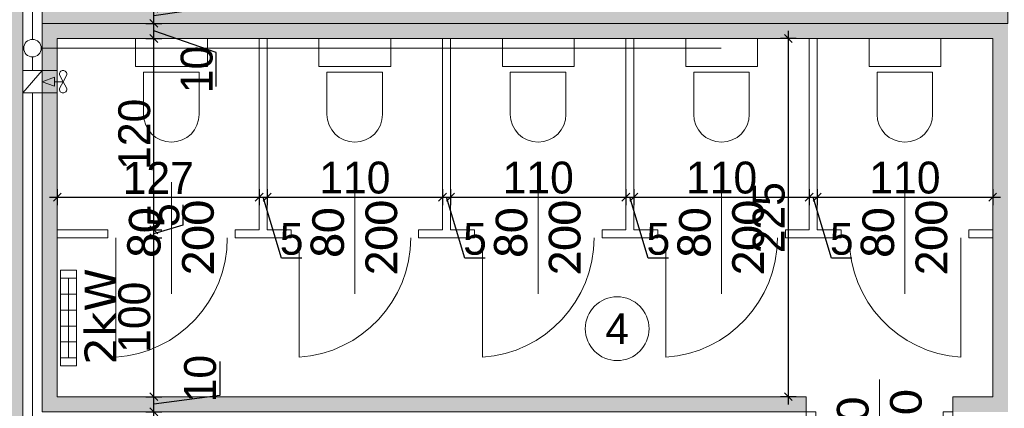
# Model space of a CAD drawing. Header units: millimetres. Extents: x 1962 to 3194, y -795 to -219.
# Tile 151 of 256: x 2515.45 to 2521.63, y -531.94 to -529.5. Entities that reach past the tile are written whole.
import ezdxf

# ---------------------------------------------------------------- set-up
doc = ezdxf.new("R2010")
doc.units = ezdxf.units.MM
doc.layers.get('0').update_dxf_attribs({"lineweight": 5})
doc.layers.get('Defpoints').update_dxf_attribs({"lineweight": 9})
for name, color, linetype, lineweight in [('A_hatch nawierzchnia', 253, 'Continuous', 9), ('A_obiekty kontenery', 152, 'Continuous', 9), ('A_obiekty kontenery izolacja', 213, 'BATTING', 9), ('A_wymiary detale', 82, 'Continuous', 9), ('A_wyposażenie armatura sanitarna', 132, 'Continuous', 9), ('A_wyposażenie grzejniki elektr.', 22, 'Continuous', 9), ('A_wyposażenie kanalizacja', 32, 'Continuous', 9), ('A_wyposażenie przegrody wew.', 143, 'Continuous', 9), ('A_wyposażenie stolarka', 16, 'Continuous', 9), ('A_wyposażenie wentylacja i klimatyzacja', 95, 'Continuous', 9)]:
    doc.layers.add(name, color=color, linetype=linetype, lineweight=lineweight)
doc.styles.get("Standard").update_dxf_attribs({"font": 'arial.ttf'})
doc.styles.add('wymiary pzt', font='txt')
doc.linetypes.add('BATTING', pattern='A,0.00254,-2.54,[134,ltypeshp.shx,S=2.54,R=0,X=-2.54,Y=0],-5.08,[134,ltypeshp.shx,S=2.54,R=180,X=2.54,Y=0],-2.54', length=10.16254)
doc.dimstyles.new('wymiary detale', dxfattribs={"dimtxt": 0.2, "dimasz": 0.05, "dimexe": 0.05, "dimexo": 0, "dimgap": 0.02, "dimtad": 1, "dimdec": 0, "dimlfac": 100, "dimzin": 0, "dimtxsty": 'wymiary pzt', "dimblk": 'OBLIQUE', "dimcen": 0.1, "dimdle": 0.05, "dimadec": 1, "dimazin": 0, "dimtfac": 1, "dimtmove": 0, "dimatfit": 3, "dimfxl": 0, "dimarcsym": 0})

# ---------------------------------------------------------------- blocks, each defined once
blk = doc.blocks.new('zw$6F2B')
at = {"layer": 'A_wyposażenie armatura sanitarna'}
blk.add_lwpolyline([(0.1735, 0.21), (0.1735, 0.475, 1), (-0.175, 0.475), (-0.175, 0.21)], format="xyb", close=True, dxfattribs=at)
blk.add_lwpolyline([(-0.225, 0.175), (0.225, 0.175), (0.225, 0), (-0.225, 0)], close=True, dxfattribs=at)
blk = doc.blocks.new('zw$7565')
at = {"layer": 'A_wyposażenie grzejniki elektr.'}
for p, q in [((0, 0.25), (0.1, 0.25)), ((0.05, 0.25), (0.05, -0.25)), ((0, 0.15), (0.1, 0.15)), ((0, 0.05), (0.1, 0.05)), ((0, -0.05), (0.1, -0.05)), ((0, -0.15), (0.1, -0.15)), ((0, -0.25), (0.1, -0.25))]:
    blk.add_line(p, q, dxfattribs=at)
blk.add_lwpolyline([(0, -0.3), (0.1, -0.3), (0.1, 0.3), (0, 0.3)], close=True, dxfattribs=at)
at = {"layer": 'A_wyposażenie grzejniki elektr.', "insert": (0.2512, 0.01), "char_height": 0.2, "width": 0.872235, "attachment_point": 5, "rotation": 90, "style": 'wymiary pzt'}
blk.add_mtext('{\\fVerdana|b0|i0|c238|p34;2kW}', dxfattribs=at)
blk = doc.blocks.new('zw$9A54')
at = {"layer": 'A_wyposażenie stolarka'}
blk.add_line((-0.46, -0.3), (-0.46, 0.3), dxfattribs=at)
for points in [[(-0.92, 0), (-0.86, 0), (-0.86, 0.096), (-0.92, 0.096)], [(-0.06, 0), (0, 0), (0, 0.096), (-0.06, 0.096)]]:
    blk.add_lwpolyline(points, close=True, dxfattribs=at)
at = {"layer": 'A_wyposażenie stolarka', "const_width": 0.01}
blk.add_lwpolyline([(-0.06, 0), (-0.06, -0.8)], dxfattribs=at)
at = {"layer": 'A_wyposażenie stolarka'}
blk.add_arc((-0.06, 0), 0.8, 180, 270, dxfattribs=at)
at = {"layer": 'A_wyposażenie stolarka', "insert": (-0.46, 0), "char_height": 0.2, "width": 0.488349, "attachment_point": 5, "rotation": 90, "style": 'wymiary pzt'}
blk.add_mtext('{\\fCalibri|b0|i0|c238|p34;\\W0.90929; }{\\fCalibri|b0|i0|c238|p34;80}\\P{\\fCalibri|b0|i0|c238|p34;200}', dxfattribs=at)
blk = doc.blocks.new('zw$F1E6')
at = {"layer": 'A_wyposażenie stolarka'}
for p, q in [((0.4, -0.35), (0.4, 0.35)), ((0.05, 0), (0.05, -0.7483))]:
    blk.add_line(p, q, dxfattribs=at)
blk.add_arc((0, 0), 0.75, 273.82255, 0, dxfattribs=at)
at = {"layer": 'A_wyposażenie stolarka', "insert": (0.4, 0), "char_height": 0.2, "width": 0.488349, "attachment_point": 5, "rotation": 90, "style": 'wymiary pzt'}
blk.add_mtext('{\\fCalibri|b0|i0|c238|p34;\\W0.90929; }{\\fCalibri|b0|i0|c238|p34;80}\\P{\\fCalibri|b0|i0|c238|p34;200}', dxfattribs=at)
blk = doc.blocks.new('zw$7A52')
at = {"layer": 'A_wyposażenie stolarka'}
for p, q in [((-0.4, -0.35), (-0.4, 0.35)), ((-0.05, 0), (-0.05, -0.7483))]:
    blk.add_line(p, q, dxfattribs=at)
blk.add_arc((0, 0), 0.75, 180, 266.17745, dxfattribs=at)
at = {"layer": 'A_wyposażenie stolarka', "insert": (-0.4, 0), "char_height": 0.2, "width": 0.488349, "attachment_point": 5, "rotation": 90, "style": 'wymiary pzt'}
blk.add_mtext('{\\fCalibri|b0|i0|c238|p34;\\W0.90929; }{\\fCalibri|b0|i0|c238|p34;80}\\P{\\fCalibri|b0|i0|c238|p34;200}', dxfattribs=at)
blk = doc.blocks.new('zw$F88C')
at = {"layer": 'A_wyposażenie wentylacja i klimatyzacja'}
h = blk.add_hatch(color=256, dxfattribs=at)
h.dxf.hatch_style = 1
h.paths.add_polyline_path([(0.0417, 0.0187), (0.07, 0.0187), (0.0983, 0.0187), (0.07, 0.096)])
for p, q in [((0, 0.096), (0.14, 0.216)), ((0, 0.096), (0.14, 0.096)), ((0.07, -0.036), (0.07, 0.0187)), ((0.07, -0.036), (0.0305, -0.0154)), ((0.07, -0.036), (0.0305, -0.0566)), ((0.07, -0.036), (0.1095, -0.0154)), ((0.07, -0.036), (0.1095, -0.0566))]:
    blk.add_line(p, q, dxfattribs=at)
blk.add_lwpolyline([(0, 0.216), (0.14, 0.216), (0.14, 0), (0, 0)], close=True, dxfattribs=at)
for points in [[(0.07, 0.096), (0.0417, 0.0187), (0.07, 0.0187)], [(0.07, 0.096), (0.0983, 0.0187), (0.07, 0.0187)]]:
    blk.add_lwpolyline(points, dxfattribs=at)
for centre, radius, start, end in [((0.024, -0.036), 0.024, 133.81395, 226.18605), ((0.0212, -0.0331), 0.02, 62.44719, 133.81395), ((0.0212, -0.0389), 0.02, 226.18605, 297.55281), ((0.1188, -0.0331), 0.02, 46.18605, 117.55281), ((0.1188, -0.0389), 0.02, 242.44719, 313.81395), ((0.116, -0.036), 0.024, 313.81395, 46.18605)]:
    blk.add_arc(centre, radius, start, end, dxfattribs=at)
blk = doc.blocks.new('zw$EC30')
at = {"layer": 'A_hatch nawierzchnia'}
h = blk.add_hatch(color=256, dxfattribs=at)
h.dxf.hatch_style = 1
h.paths.add_polyline_path([(-14.814, -0.14), (-12.376, -0.14), (-12.376, -6.198), (-13.085, -6.198), (-13.085, -6.102), (-12.472, -6.102), (-12.472, -0.236), (-14.718, -0.236), (-14.718, -0.436), (-14.814, -0.436)])
h = blk.add_hatch(color=256, dxfattribs=at)
h.dxf.hatch_style = 1
h.paths.add_polyline_path([(-12.256, -0.14), (-11.414, -0.14), (-11.414, -0.236), (-12.16, -0.236), (-12.16, -2.482), (-6.294, -2.482), (-6.294, -0.236), (-7.294, -0.236), (-7.294, -0.14), (-6.198, -0.14), (-6.198, -2.578), (-12.256, -2.578)])
h = blk.add_hatch(color=256, dxfattribs=at)
h.dxf.hatch_style = 1
h.paths.add_polyline_path([(-12.256, -2.578), (-12.256, -5.016), (-7.464, -5.016), (-7.464, -4.92), (-12.16, -4.92), (-12.16, -2.674), (-6.294, -2.674), (-6.294, -4.92), (-6.544, -4.92), (-6.544, -5.016), (-6.198, -5.016), (-6.198, -2.578)])
at = {"layer": 'A_obiekty kontenery'}
for p, q in [((-7.464, -4.92), (-7.464, -5.112)), ((-6.544, -4.92), (-6.544, -5.112))]:
    blk.add_line(p, q, dxfattribs=at)
for points in [[(-12.376, -6.198), (-12.376, -0.14), (-14.814, -0.14), (-14.814, -6.198)], [(-12.256, -2.578), (-6.198, -2.578), (-6.198, -0.14), (-12.256, -0.14)]]:
    blk.add_lwpolyline(points, close=True, dxfattribs=at)
for points in [[(-6.198, -2.578), (-12.256, -2.578), (-12.256, -5.016), (-7.464, -5.016)], [(-6.294, -2.674), (-12.16, -2.674), (-12.16, -4.92), (-7.464, -4.92)], [(-6.544, -4.92), (-6.294, -4.92), (-6.294, -2.674)]]:
    blk.add_lwpolyline(points, dxfattribs=at)
at = {"layer": 'A_obiekty kontenery izolacja', "ltscale": 0.01}
for p, q in [((-12.316, -0.14), (-12.316, -2.6788)), ((-12.316, -2.7888), (-12.316, -2.874)), ((-12.316, -3.014), (-12.316, -5.312))]:
    blk.add_line(p, q, dxfattribs=at)
at = {"layer": 'A_wyposażenie kanalizacja'}
blk.add_line((-7.9966, -2.7338), (-12.261, -2.7338), dxfattribs=at)
blk.add_circle((-12.316, -2.7338), 0.055, dxfattribs=at)
at = {"layer": 'A_wyposażenie przegrody wew.'}
for p, q in [((-10.894, -3.874), (-10.894, -2.674)), ((-10.844, -3.874), (-10.844, -2.674)), ((-9.744, -3.874), (-9.744, -2.674)), ((-9.694, -3.874), (-9.694, -2.674)), ((-8.594, -3.874), (-8.594, -2.674)), ((-8.544, -3.874), (-8.544, -2.674)), ((-7.444, -3.874), (-7.444, -2.674)), ((-7.394, -3.874), (-7.394, -2.674)), ((-11.844, -3.874), (-12.16, -3.874)), ((-11.844, -3.874), (-11.844, -3.924)), ((-10.894, -3.874), (-11.044, -3.874)), ((-11.044, -3.874), (-11.044, -3.924)), ((-10.694, -3.874), (-10.844, -3.874)), ((-10.694, -3.874), (-10.694, -3.924)), ((-9.744, -3.874), (-9.894, -3.874)), ((-9.894, -3.874), (-9.894, -3.924)), ((-9.544, -3.874), (-9.694, -3.874)), ((-9.544, -3.874), (-9.544, -3.924)), ((-8.594, -3.874), (-8.744, -3.874)), ((-8.744, -3.874), (-8.744, -3.924)), ((-8.394, -3.874), (-8.544, -3.874)), ((-8.394, -3.874), (-8.394, -3.924)), ((-7.594, -3.874), (-7.594, -3.924)), ((-7.444, -3.874), (-7.594, -3.874)), ((-7.594, -3.874), (-7.594, -3.924)), ((-7.244, -3.874), (-7.394, -3.874)), ((-7.244, -3.874), (-7.244, -3.924)), ((-6.444, -3.874), (-6.444, -3.924)), ((-6.294, -3.874), (-6.444, -3.874)), ((-11.844, -3.924), (-12.16, -3.924)), ((-10.694, -3.924), (-11.044, -3.924)), ((-9.544, -3.924), (-9.894, -3.924)), ((-8.394, -3.924), (-8.744, -3.924)), ((-7.244, -3.924), (-7.594, -3.924)), ((-6.294, -3.924), (-6.444, -3.924))]:
    blk.add_line(p, q, dxfattribs=at)
at = {"layer": 'A_wyposażenie armatura sanitarna', "xscale": -1, "rotation": 180}
for p in [(-11.444, -2.674), (-10.294, -2.674), (-9.144, -2.674), (-7.994, -2.674), (-6.844, -2.674)]:
    blk.add_blockref('zw$6F2B', p, dxfattribs=at)
at = {"layer": 'A_wyposażenie grzejniki elektr.'}
blk.add_blockref('zw$7565', (-12.1402, -4.427), dxfattribs=at)
at = {"layer": 'A_wyposażenie stolarka'}
for name, p in [('zw$F1E6', (-11.844, -3.924)), ('zw$F1E6', (-10.694, -3.924)), ('zw$F1E6', (-9.544, -3.924)), ('zw$F1E6', (-8.394, -3.924)), ('zw$7A52', (-6.444, -3.924)), ('zw$9A54', (-6.544, -5.112))]:
    blk.add_blockref(name, p, dxfattribs=at)
at = {"layer": 'A_wyposażenie wentylacja i klimatyzacja', "xscale": -1, "rotation": 89.99999999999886}
blk.add_blockref('zw$F88C', (-12.16, -2.874), dxfattribs=at)
blk = doc.blocks.new('_Oblique')
at = {"color": 0, "linetype": 'ByBlock', "lineweight": -2}
blk.add_line((-0.5, -0.5), (0.5, 0.5), dxfattribs=at)
blk = doc.blocks.new('*D817')
at = {"layer": 'A_wymiary detale', "color": 0, "lineweight": -2}
for p, q in [((2516.2942, -532.1066), (2516.2942, -531.9106)), ((2516.2442, -531.9606), (2516.3442, -531.9606)), ((2516.7068, -532.1656), (2516.2942, -532.0086)), ((2516.2442, -532.0566), (2516.3442, -532.0566)), ((2516.7068, -532.3791), (2516.7068, -532.1656))]:
    blk.add_line(p, q, dxfattribs=at)
at = {"layer": 'Defpoints', "color": 0}
for p in [(2515.6883, -531.9606), (2516.2942, -531.9606), (2515.6883, -532.0566)]:
    blk.add_point(p, dxfattribs=at)
at = {"layer": 'A_wymiary detale', "color": 0, "lineweight": -2, "xscale": 0.05, "yscale": 0.05, "zscale": 0.05}
for p, rotation in [((2516.2942, -531.9606), 90), ((2516.2942, -532.0566), 270)]:
    blk.add_blockref('_Oblique', p, dxfattribs=dict(at, rotation=rotation))
at = {"layer": 'A_wymiary detale', "color": 0, "insert": (2516.5847, -532.2724), "char_height": 0.2, "attachment_point": 5, "rotation": 90, "style": 'wymiary pzt'}
blk.add_mtext('10', dxfattribs=at)
blk = doc.blocks.new('*D818')
at = {"layer": 'A_wymiary detale', "color": 0, "lineweight": -2}
for p, q in [((2516.7068, -531.6446), (2516.7068, -531.858)), ((2516.2942, -532.0106), (2516.2942, -531.8146)), ((2516.2442, -531.8646), (2516.3442, -531.8646)), ((2516.7068, -531.858), (2516.2942, -531.9126)), ((2516.2442, -531.9606), (2516.3442, -531.9606))]:
    blk.add_line(p, q, dxfattribs=at)
at = {"layer": 'Defpoints', "color": 0}
for p in [(2515.6883, -531.8646), (2516.2942, -531.8646), (2515.6883, -531.9606)]:
    blk.add_point(p, dxfattribs=at)
at = {"layer": 'A_wymiary detale', "color": 0, "lineweight": -2, "xscale": 0.05, "yscale": 0.05, "zscale": 0.05}
for p, rotation in [((2516.2942, -531.8646), 90), ((2516.2942, -531.9606), 270)]:
    blk.add_blockref('_Oblique', p, dxfattribs=dict(at, rotation=rotation))
at = {"layer": 'A_wymiary detale', "color": 0, "insert": (2516.5847, -531.7513), "char_height": 0.2, "attachment_point": 5, "rotation": 90, "style": 'wymiary pzt'}
blk.add_mtext('10', dxfattribs=at)
blk = doc.blocks.new('*D819')
at = {"layer": 'A_wymiary detale', "color": 0, "lineweight": -2}
for p, q in [((2516.2942, -531.9146), (2516.2942, -530.8186)), ((2516.2442, -530.8686), (2516.3442, -530.8686)), ((2516.2442, -531.8646), (2516.3442, -531.8646))]:
    blk.add_line(p, q, dxfattribs=at)
at = {"layer": 'Defpoints', "color": 0}
for p in [(2515.6883, -530.8686), (2516.2942, -530.8686), (2515.6883, -531.8646)]:
    blk.add_point(p, dxfattribs=at)
at = {"layer": 'A_wymiary detale', "color": 0, "lineweight": -2, "xscale": 0.05, "yscale": 0.05, "zscale": 0.05}
for p, rotation in [((2516.2942, -530.8686), 90), ((2516.2942, -531.8646), 270)]:
    blk.add_blockref('_Oblique', p, dxfattribs=dict(at, rotation=rotation))
at = {"layer": 'A_wymiary detale', "color": 0, "insert": (2516.1721, -531.3666), "char_height": 0.2, "attachment_point": 5, "rotation": 90, "style": 'wymiary pzt'}
blk.add_mtext('100', dxfattribs=at)
blk = doc.blocks.new('*D820')
at = {"layer": 'A_wymiary detale', "color": 0, "lineweight": -2}
for p, q in [((2516.4752, -530.662), (2516.4752, -530.7893)), ((2516.2942, -530.9186), (2516.2942, -530.7686)), ((2516.4752, -530.7893), (2516.2942, -530.8436)), ((2516.2442, -530.8186), (2516.3442, -530.8186)), ((2516.2442, -530.8686), (2516.3442, -530.8686))]:
    blk.add_line(p, q, dxfattribs=at)
at = {"layer": 'Defpoints', "color": 0}
for p in [(2515.6883, -530.8186), (2516.2942, -530.8186), (2515.6883, -530.8686)]:
    blk.add_point(p, dxfattribs=at)
at = {"layer": 'A_wymiary detale', "color": 0, "lineweight": -2, "xscale": 0.05, "yscale": 0.05, "zscale": 0.05}
for p, rotation in [((2516.2942, -530.8186), 90), ((2516.2942, -530.8686), 270)]:
    blk.add_blockref('_Oblique', p, dxfattribs=dict(at, rotation=rotation))
at = {"layer": 'A_wymiary detale', "color": 0, "insert": (2516.3542, -530.7257), "char_height": 0.2, "attachment_point": 5, "rotation": 90, "style": 'wymiary pzt'}
blk.add_mtext('5', dxfattribs=at)
blk = doc.blocks.new('*D821')
at = {"layer": 'A_wymiary detale', "color": 0, "lineweight": -2}
for p, q in [((2516.2442, -529.6186), (2516.3442, -529.6186)), ((2516.2942, -530.8686), (2516.2942, -529.5686)), ((2516.2442, -530.8186), (2516.3442, -530.8186))]:
    blk.add_line(p, q, dxfattribs=at)
at = {"layer": 'Defpoints', "color": 0}
for p in [(2515.6883, -529.6186), (2516.2942, -529.6186), (2515.6883, -530.8186)]:
    blk.add_point(p, dxfattribs=at)
at = {"layer": 'A_wymiary detale', "color": 0, "lineweight": -2, "xscale": 0.05, "yscale": 0.05, "zscale": 0.05}
for p, rotation in [((2516.2942, -529.6186), 90), ((2516.2942, -530.8186), 270)]:
    blk.add_blockref('_Oblique', p, dxfattribs=dict(at, rotation=rotation))
at = {"layer": 'A_wymiary detale', "color": 0, "insert": (2516.1721, -530.2186), "char_height": 0.2, "attachment_point": 5, "rotation": 90, "style": 'wymiary pzt'}
blk.add_mtext('120', dxfattribs=at)
blk = doc.blocks.new('*D822')
at = {"layer": 'A_wymiary detale', "color": 0, "lineweight": -2}
for p, q in [((2516.2942, -529.6686), (2516.2942, -529.4726)), ((2516.2442, -529.5226), (2516.3442, -529.5226)), ((2516.2442, -529.6186), (2516.3442, -529.6186)), ((2516.6855, -529.7053), (2516.2942, -529.5706)), ((2516.6855, -529.9188), (2516.6855, -529.7053))]:
    blk.add_line(p, q, dxfattribs=at)
at = {"layer": 'Defpoints', "color": 0}
for p in [(2515.6883, -529.5226), (2516.2942, -529.5226), (2515.6883, -529.6186)]:
    blk.add_point(p, dxfattribs=at)
at = {"layer": 'A_wymiary detale', "color": 0, "lineweight": -2, "xscale": 0.05, "yscale": 0.05, "zscale": 0.05}
for p, rotation in [((2516.2942, -529.5226), 90), ((2516.2942, -529.6186), 270)]:
    blk.add_blockref('_Oblique', p, dxfattribs=dict(at, rotation=rotation))
at = {"layer": 'A_wymiary detale', "color": 0, "insert": (2516.5634, -529.8121), "char_height": 0.2, "attachment_point": 5, "rotation": 90, "style": 'wymiary pzt'}
blk.add_mtext('10', dxfattribs=at)
blk = doc.blocks.new('*D823')
at = {"layer": 'A_wymiary detale', "color": 0, "lineweight": -2}
for p, q in [((2516.6855, -529.2066), (2516.6855, -529.42)), ((2516.2942, -529.5726), (2516.2942, -529.3766)), ((2516.2442, -529.4266), (2516.3442, -529.4266)), ((2516.6855, -529.42), (2516.2942, -529.4746)), ((2516.2442, -529.5226), (2516.3442, -529.5226))]:
    blk.add_line(p, q, dxfattribs=at)
at = {"layer": 'Defpoints', "color": 0}
for p in [(2515.6883, -529.4266), (2516.2942, -529.4266), (2515.6883, -529.5226)]:
    blk.add_point(p, dxfattribs=at)
at = {"layer": 'A_wymiary detale', "color": 0, "lineweight": -2, "xscale": 0.05, "yscale": 0.05, "zscale": 0.05}
for p, rotation in [((2516.2942, -529.4266), 90), ((2516.2942, -529.5226), 270)]:
    blk.add_blockref('_Oblique', p, dxfattribs=dict(at, rotation=rotation))
at = {"layer": 'A_wymiary detale', "color": 0, "insert": (2516.5634, -529.3133), "char_height": 0.2, "attachment_point": 5, "rotation": 90, "style": 'wymiary pzt'}
blk.add_mtext('10', dxfattribs=at)
blk = doc.blocks.new('*D857')
at = {"layer": 'A_wymiary detale', "color": 0, "lineweight": -2}
for p, q in [((2520.3228, -529.6186), (2520.2228, -529.6186)), ((2520.2728, -531.9146), (2520.2728, -529.5686)), ((2520.3228, -531.8646), (2520.2228, -531.8646))]:
    blk.add_line(p, q, dxfattribs=at)
at = {"layer": 'Defpoints', "color": 0}
for p in [(2520.2728, -529.6186), (2521.5543, -529.6186), (2521.5543, -531.8646)]:
    blk.add_point(p, dxfattribs=at)
at = {"layer": 'A_wymiary detale', "color": 0, "lineweight": -2, "xscale": 0.05, "yscale": 0.05, "zscale": 0.05}
for p, rotation in [((2520.2728, -529.6186), 90), ((2520.2728, -531.8646), 270)]:
    blk.add_blockref('_Oblique', p, dxfattribs=dict(at, rotation=rotation))
at = {"layer": 'A_wymiary detale', "color": 0, "insert": (2520.1507, -530.7416), "char_height": 0.2, "attachment_point": 5, "rotation": 90, "style": 'wymiary pzt'}
blk.add_mtext('225', dxfattribs=at)
blk = doc.blocks.new('*D963')
at = {"layer": 'A_wymiary detale', "color": 0, "lineweight": -2}
for p, q in [((2515.6383, -530.6135), (2517.0043, -530.6135)), ((2515.6883, -530.5635), (2515.6883, -530.6635)), ((2516.9543, -530.5635), (2516.9543, -530.6635))]:
    blk.add_line(p, q, dxfattribs=at)
at = {"layer": 'Defpoints', "color": 0}
for p in [(2515.6883, -529.6186), (2516.9543, -529.6186), (2516.9543, -530.6135)]:
    blk.add_point(p, dxfattribs=at)
at = {"layer": 'A_wymiary detale', "color": 0, "lineweight": -2, "xscale": 0.05, "yscale": 0.05, "zscale": 0.05, "rotation": 180}
blk.add_blockref('_Oblique', (2515.6883, -530.6135), dxfattribs=at)
at = {"layer": 'A_wymiary detale', "color": 0, "lineweight": -2, "xscale": 0.05, "yscale": 0.05, "zscale": 0.05}
blk.add_blockref('_Oblique', (2516.9543, -530.6135), dxfattribs=at)
at = {"layer": 'A_wymiary detale', "color": 0, "insert": (2516.3213, -530.4924), "char_height": 0.2, "attachment_point": 5, "style": 'wymiary pzt'}
blk.add_mtext('127', dxfattribs=at)
blk = doc.blocks.new('*D964')
at = {"layer": 'A_wymiary detale', "color": 0, "lineweight": -2}
for p, q in [((2516.9043, -530.6135), (2517.0543, -530.6135)), ((2516.9543, -530.5635), (2516.9543, -530.6635)), ((2517.0942, -530.9966), (2516.9793, -530.6135)), ((2517.0043, -530.5635), (2517.0043, -530.6635)), ((2517.2215, -530.9966), (2517.0942, -530.9966))]:
    blk.add_line(p, q, dxfattribs=at)
at = {"layer": 'Defpoints', "color": 0}
for p in [(2516.9543, -529.6186), (2517.0043, -529.6186), (2517.0043, -530.6135)]:
    blk.add_point(p, dxfattribs=at)
at = {"layer": 'A_wymiary detale', "color": 0, "lineweight": -2, "xscale": 0.05, "yscale": 0.05, "zscale": 0.05, "rotation": 180}
blk.add_blockref('_Oblique', (2516.9543, -530.6135), dxfattribs=at)
at = {"layer": 'A_wymiary detale', "color": 0, "lineweight": -2, "xscale": 0.05, "yscale": 0.05, "zscale": 0.05}
blk.add_blockref('_Oblique', (2517.0043, -530.6135), dxfattribs=at)
at = {"layer": 'A_wymiary detale', "color": 0, "insert": (2517.1579, -530.8755), "char_height": 0.2, "attachment_point": 5, "style": 'wymiary pzt'}
blk.add_mtext('5', dxfattribs=at)
blk = doc.blocks.new('*D965')
at = {"layer": 'A_wymiary detale', "color": 0, "lineweight": -2}
for p, q in [((2516.9543, -530.6135), (2518.1543, -530.6135)), ((2517.0043, -530.5635), (2517.0043, -530.6635)), ((2518.1043, -530.5635), (2518.1043, -530.6635))]:
    blk.add_line(p, q, dxfattribs=at)
at = {"layer": 'Defpoints', "color": 0}
for p in [(2517.0043, -529.6186), (2518.1043, -529.6186), (2518.1043, -530.6135)]:
    blk.add_point(p, dxfattribs=at)
at = {"layer": 'A_wymiary detale', "color": 0, "lineweight": -2, "xscale": 0.05, "yscale": 0.05, "zscale": 0.05, "rotation": 180}
blk.add_blockref('_Oblique', (2517.0043, -530.6135), dxfattribs=at)
at = {"layer": 'A_wymiary detale', "color": 0, "lineweight": -2, "xscale": 0.05, "yscale": 0.05, "zscale": 0.05}
blk.add_blockref('_Oblique', (2518.1043, -530.6135), dxfattribs=at)
at = {"layer": 'A_wymiary detale', "color": 0, "insert": (2517.5543, -530.4914), "char_height": 0.2, "attachment_point": 5, "style": 'wymiary pzt'}
blk.add_mtext('110', dxfattribs=at)
blk = doc.blocks.new('*D966')
at = {"layer": 'A_wymiary detale', "color": 0, "lineweight": -2}
for p, q in [((2518.0543, -530.6135), (2518.2043, -530.6135)), ((2518.1043, -530.5635), (2518.1043, -530.6635)), ((2518.2442, -530.9966), (2518.1293, -530.6135)), ((2518.1543, -530.5635), (2518.1543, -530.6635)), ((2518.3715, -530.9966), (2518.2442, -530.9966))]:
    blk.add_line(p, q, dxfattribs=at)
at = {"layer": 'Defpoints', "color": 0}
for p in [(2518.1043, -529.6186), (2518.1543, -529.6186), (2518.1543, -530.6135)]:
    blk.add_point(p, dxfattribs=at)
at = {"layer": 'A_wymiary detale', "color": 0, "lineweight": -2, "xscale": 0.05, "yscale": 0.05, "zscale": 0.05, "rotation": 180}
blk.add_blockref('_Oblique', (2518.1043, -530.6135), dxfattribs=at)
at = {"layer": 'A_wymiary detale', "color": 0, "lineweight": -2, "xscale": 0.05, "yscale": 0.05, "zscale": 0.05}
blk.add_blockref('_Oblique', (2518.1543, -530.6135), dxfattribs=at)
at = {"layer": 'A_wymiary detale', "color": 0, "insert": (2518.3079, -530.8755), "char_height": 0.2, "attachment_point": 5, "style": 'wymiary pzt'}
blk.add_mtext('5', dxfattribs=at)
blk = doc.blocks.new('*D967')
at = {"layer": 'A_wymiary detale', "color": 0, "lineweight": -2}
for p, q in [((2518.1043, -530.6135), (2519.3043, -530.6135)), ((2518.1543, -530.5635), (2518.1543, -530.6635)), ((2519.2543, -530.5635), (2519.2543, -530.6635))]:
    blk.add_line(p, q, dxfattribs=at)
at = {"layer": 'Defpoints', "color": 0}
for p in [(2518.1543, -529.6186), (2519.2543, -529.6186), (2519.2543, -530.6135)]:
    blk.add_point(p, dxfattribs=at)
at = {"layer": 'A_wymiary detale', "color": 0, "lineweight": -2, "xscale": 0.05, "yscale": 0.05, "zscale": 0.05, "rotation": 180}
blk.add_blockref('_Oblique', (2518.1543, -530.6135), dxfattribs=at)
at = {"layer": 'A_wymiary detale', "color": 0, "lineweight": -2, "xscale": 0.05, "yscale": 0.05, "zscale": 0.05}
blk.add_blockref('_Oblique', (2519.2543, -530.6135), dxfattribs=at)
at = {"layer": 'A_wymiary detale', "color": 0, "insert": (2518.7043, -530.4914), "char_height": 0.2, "attachment_point": 5, "style": 'wymiary pzt'}
blk.add_mtext('110', dxfattribs=at)
blk = doc.blocks.new('*D968')
at = {"layer": 'A_wymiary detale', "color": 0, "lineweight": -2}
for p, q in [((2519.2043, -530.6135), (2519.3543, -530.6135)), ((2519.2543, -530.5635), (2519.2543, -530.6635)), ((2519.3942, -530.9966), (2519.2793, -530.6135)), ((2519.3043, -530.5635), (2519.3043, -530.6635)), ((2519.5215, -530.9966), (2519.3942, -530.9966))]:
    blk.add_line(p, q, dxfattribs=at)
at = {"layer": 'Defpoints', "color": 0}
for p in [(2519.2543, -529.6186), (2519.3043, -529.6186), (2519.3043, -530.6135)]:
    blk.add_point(p, dxfattribs=at)
at = {"layer": 'A_wymiary detale', "color": 0, "lineweight": -2, "xscale": 0.05, "yscale": 0.05, "zscale": 0.05, "rotation": 180}
blk.add_blockref('_Oblique', (2519.2543, -530.6135), dxfattribs=at)
at = {"layer": 'A_wymiary detale', "color": 0, "lineweight": -2, "xscale": 0.05, "yscale": 0.05, "zscale": 0.05}
blk.add_blockref('_Oblique', (2519.3043, -530.6135), dxfattribs=at)
at = {"layer": 'A_wymiary detale', "color": 0, "insert": (2519.4579, -530.8755), "char_height": 0.2, "attachment_point": 5, "style": 'wymiary pzt'}
blk.add_mtext('5', dxfattribs=at)
blk = doc.blocks.new('*D969')
at = {"layer": 'A_wymiary detale', "color": 0, "lineweight": -2}
for p, q in [((2519.2543, -530.6135), (2520.4543, -530.6135)), ((2519.3043, -530.5635), (2519.3043, -530.6635)), ((2520.4043, -530.5635), (2520.4043, -530.6635))]:
    blk.add_line(p, q, dxfattribs=at)
at = {"layer": 'Defpoints', "color": 0}
for p in [(2519.3043, -529.6186), (2520.4043, -529.6186), (2520.4043, -530.6135)]:
    blk.add_point(p, dxfattribs=at)
at = {"layer": 'A_wymiary detale', "color": 0, "lineweight": -2, "xscale": 0.05, "yscale": 0.05, "zscale": 0.05, "rotation": 180}
blk.add_blockref('_Oblique', (2519.3043, -530.6135), dxfattribs=at)
at = {"layer": 'A_wymiary detale', "color": 0, "lineweight": -2, "xscale": 0.05, "yscale": 0.05, "zscale": 0.05}
blk.add_blockref('_Oblique', (2520.4043, -530.6135), dxfattribs=at)
at = {"layer": 'A_wymiary detale', "color": 0, "insert": (2519.8543, -530.4914), "char_height": 0.2, "attachment_point": 5, "style": 'wymiary pzt'}
blk.add_mtext('110', dxfattribs=at)
blk = doc.blocks.new('*D970')
at = {"layer": 'A_wymiary detale', "color": 0, "lineweight": -2}
for p, q in [((2520.3543, -530.6135), (2520.5043, -530.6135)), ((2520.4043, -530.5635), (2520.4043, -530.6635)), ((2520.5442, -530.9966), (2520.4293, -530.6135)), ((2520.4543, -530.5635), (2520.4543, -530.6635)), ((2520.6715, -530.9966), (2520.5442, -530.9966))]:
    blk.add_line(p, q, dxfattribs=at)
at = {"layer": 'Defpoints', "color": 0}
for p in [(2520.4043, -529.6186), (2520.4543, -529.6186), (2520.4543, -530.6135)]:
    blk.add_point(p, dxfattribs=at)
at = {"layer": 'A_wymiary detale', "color": 0, "lineweight": -2, "xscale": 0.05, "yscale": 0.05, "zscale": 0.05, "rotation": 180}
blk.add_blockref('_Oblique', (2520.4043, -530.6135), dxfattribs=at)
at = {"layer": 'A_wymiary detale', "color": 0, "lineweight": -2, "xscale": 0.05, "yscale": 0.05, "zscale": 0.05}
blk.add_blockref('_Oblique', (2520.4543, -530.6135), dxfattribs=at)
at = {"layer": 'A_wymiary detale', "color": 0, "insert": (2520.6079, -530.8755), "char_height": 0.2, "attachment_point": 5, "style": 'wymiary pzt'}
blk.add_mtext('5', dxfattribs=at)
blk = doc.blocks.new('*D971')
at = {"layer": 'A_wymiary detale', "color": 0, "lineweight": -2}
for p, q in [((2520.4043, -530.6135), (2521.6043, -530.6135)), ((2520.4543, -530.5635), (2520.4543, -530.6635)), ((2521.5543, -530.5635), (2521.5543, -530.6635))]:
    blk.add_line(p, q, dxfattribs=at)
at = {"layer": 'Defpoints', "color": 0}
for p in [(2520.4543, -529.6186), (2521.5543, -529.6186), (2521.5543, -530.6135)]:
    blk.add_point(p, dxfattribs=at)
at = {"layer": 'A_wymiary detale', "color": 0, "lineweight": -2, "xscale": 0.05, "yscale": 0.05, "zscale": 0.05, "rotation": 180}
blk.add_blockref('_Oblique', (2520.4543, -530.6135), dxfattribs=at)
at = {"layer": 'A_wymiary detale', "color": 0, "lineweight": -2, "xscale": 0.05, "yscale": 0.05, "zscale": 0.05}
blk.add_blockref('_Oblique', (2521.5543, -530.6135), dxfattribs=at)
at = {"layer": 'A_wymiary detale', "color": 0, "insert": (2521.0043, -530.4914), "char_height": 0.2, "attachment_point": 5, "style": 'wymiary pzt'}
blk.add_mtext('110', dxfattribs=at)

msp = doc.modelspace()

# ---------------------------------------------------------------- linework, layer by layer
at = {"layer": 'A_wymiary detale'}
msp.add_circle((2519.1995, -531.4382), 0.2, dxfattribs=at)

# ---------------------------------------------------------------- block references
msp.add_blockref('zw$EC30', (2527.8483, -526.9446))

# ---------------------------------------------------------------- texts
at = {"layer": 'A_wymiary detale', "insert": (2519.1995, -531.4382), "char_height": 0.192, "width": 0.43823, "attachment_point": 5}
msp.add_mtext('4', dxfattribs=at)

# ---------------------------------------------------------------- dimensions: what is measured, and where the dimension line sits
at = {"layer": 'A_wymiary detale'}
for base, p1, p2, picture, middle in [((2516.2942, -529.4266), (2515.6883, -529.5226), (2515.6883, -529.4266), '*D823', (2516.6855, -529.4)), ((2516.2942, -529.5226), (2515.6883, -529.6186), (2515.6883, -529.5226), '*D822', (2516.6855, -529.7253)), ((2516.2942, -531.8646), (2515.6883, -531.9606), (2515.6883, -531.8646), '*D818', (2516.7068, -531.838)), ((2516.2942, -531.9606), (2515.6883, -532.0566), (2515.6883, -531.9606), '*D817', (2516.7068, -532.1856))]:
    dim = msp.add_linear_dim(base=base, p1=p1, p2=p2, angle=90, dimstyle='wymiary detale', override={"dimtmove": 1}, dxfattribs=at)
    dim.commit()
    dim.dimension.update_dxf_attribs({"geometry": picture, "text_midpoint": middle, "dimtype": 160})
for p1, p2, distance, picture, middle in [((2515.6883, -529.6186), (2516.9543, -529.6186), -0.9948, '*D963', (2516.3213, -530.4924)), ((2521.5543, -531.8646), (2521.5543, -529.6186), 1.2815, '*D857', (2520.1507, -530.7416))]:
    dim = msp.add_aligned_dim(p1=p1, p2=p2, distance=distance, dimstyle='wymiary detale', dxfattribs=at)
    dim.commit()
    dim.dimension.update_dxf_attribs({"geometry": picture, "text_midpoint": middle})
for base, p1, p2, picture, middle in [((2516.2942, -529.6186), (2515.6883, -530.8186), (2515.6883, -529.6186), '*D821', (2516.1721, -530.2186)), ((2516.2942, -530.8186), (2515.6883, -530.8686), (2515.6883, -530.8186), '*D820', (2516.3542, -530.7693)), ((2516.2942, -530.8686), (2515.6883, -531.8646), (2515.6883, -530.8686), '*D819', (2516.1721, -531.3666))]:
    dim = msp.add_linear_dim(base=base, p1=p1, p2=p2, angle=90, dimstyle='wymiary detale', override={"dimtmove": 1}, dxfattribs=at)
    dim.commit()
    dim.dimension.update_dxf_attribs({"geometry": picture, "text_midpoint": middle})
for base, p1, p2, picture, middle in [((2517.0043, -530.6135), (2516.9543, -529.6186), (2517.0043, -529.6186), '*D964', (2517.1142, -530.8755)), ((2518.1043, -530.6135), (2517.0043, -529.6186), (2518.1043, -529.6186), '*D965', (2517.5543, -530.4914)), ((2518.1543, -530.6135), (2518.1043, -529.6186), (2518.1543, -529.6186), '*D966', (2518.2642, -530.8755)), ((2519.2543, -530.6135), (2518.1543, -529.6186), (2519.2543, -529.6186), '*D967', (2518.7043, -530.4914)), ((2519.3043, -530.6135), (2519.2543, -529.6186), (2519.3043, -529.6186), '*D968', (2519.4142, -530.8755)), ((2520.4043, -530.6135), (2519.3043, -529.6186), (2520.4043, -529.6186), '*D969', (2519.8543, -530.4914)), ((2520.4543, -530.6135), (2520.4043, -529.6186), (2520.4543, -529.6186), '*D970', (2520.5642, -530.8755)), ((2521.5543, -530.6135), (2520.4543, -529.6186), (2521.5543, -529.6186), '*D971', (2521.0043, -530.4914))]:
    dim = msp.add_linear_dim(base=base, p1=p1, p2=p2, dimstyle='wymiary detale', override={"dimtmove": 1}, dxfattribs=at)
    dim.commit()
    dim.dimension.update_dxf_attribs({"geometry": picture, "text_midpoint": middle})

doc.saveas('drawing.dxf')
